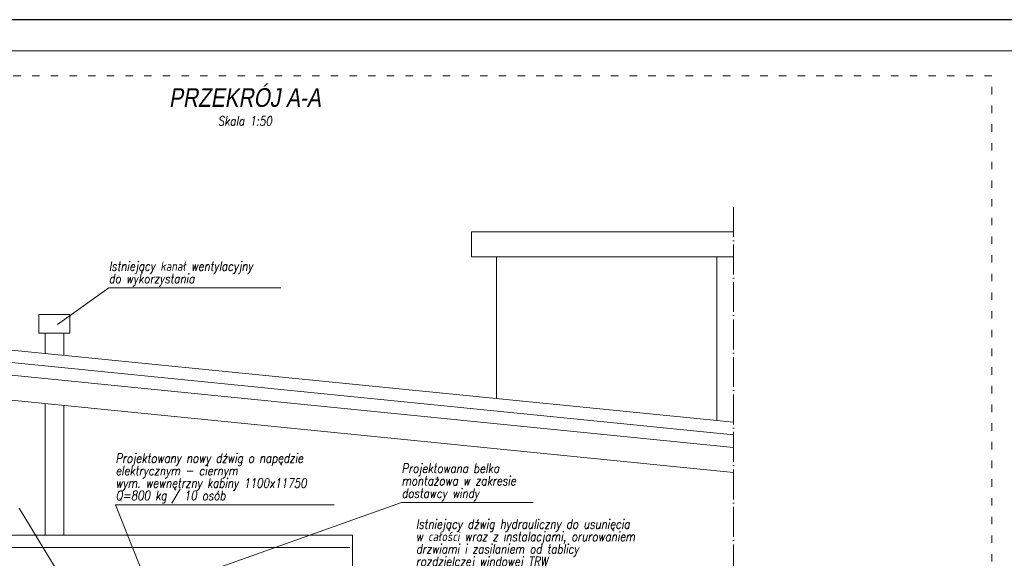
# Model space of a CAD drawing. Header units: millimetres. Extents: x 558 to 31258, y -5755 to 11028.
# Tile 55 of 58: x 28832 to 29623, y 10595 to 11028. Entities that reach past the tile are written whole.
import ezdxf
from ezdxf.enums import TextEntityAlignment as Align

# ---------------------------------------------------------------- set-up
doc = ezdxf.new("R2010")
doc.units = ezdxf.units.MM
doc.linetypes.add('ACAD_ISO03W100', pattern=[30, 12, -18])
doc.linetypes.add('ACAD_ISO04W100', pattern=[30, 24, -3, 0, -3])
for name, color, linetype, lineweight in [('K_Kreskowanie', 8, 'Continuous', 5), ('K_Opis_zmienny', 2, 'Continuous', 13), ('K_Osie', 1, 'ACAD_ISO04W100', 5), ('K_Ramka', 7, 'Continuous', 18), ('K_Widokowe', 6, 'Continuous', 13)]:
    doc.layers.add(name, color=color, linetype=linetype, lineweight=lineweight)
doc.styles.add('Tytuł 50', font='arial.ttf', dxfattribs={"width": 0.8, "oblique": 10, "height": 15})
doc.styles.add('Zwykły 50', font='romans.shx', dxfattribs={"width": 0.8, "oblique": 10, "height": 7.5})
doc.linetypes.add('GRADZINOWANIE', pattern='A,0.00254,-2.54,[134,ltypeshp.shx,S=2.54,R=0,X=-2.54,Y=0],-5.08,[134,ltypeshp.shx,S=2.54,R=180,X=2.54,Y=0],-2.54', length=10.16254)

msp = doc.modelspace()

# ---------------------------------------------------------------- linework, layer by layer
at = {"layer": 'Defpoints'}
msp.add_lwpolyline([(28288.02, 8927.836), (31258.02, 8927.836), (31258.02, 11027.836), (28288.02, 11027.836)], close=True, dxfattribs=at)
at = {"layer": 'K_Kreskowanie', "ltscale": 5}
for p, q in [((28797.52, 10614.004), (29099.52, 10614.004)), ((29099.52, 10614.004), (29099.52, 10547.004))]:
    msp.add_line(p, q, dxfattribs=at)
at = {"layer": 'K_Kreskowanie', "linetype": 'GRADZINOWANIE', "ltscale": 0.8}
msp.add_line((29097.401, 10604.004), (28797.52, 10604.004), dxfattribs=at)
at = {"layer": 'K_Opis_zmienny'}
for p, q in [((28903.668, 10812.469), (28862.369, 10783.245)), ((28903.668, 10812.469), (29041.798, 10812.469)), ((28909.11, 10638.315), (29084.682, 10638.315)), ((28909.11, 10638.315), (28950.815, 10534.342)), ((28951.394, 10573.65), (29138.913, 10640.171)), ((29138.913, 10640.171), (29244.565, 10640.171)), ((28885.972, 10546.257), (28831.739, 10635.682))]:
    msp.add_line(p, q, dxfattribs=at)
at = {"layer": 'K_Opis_zmienny', "linetype": 'ACAD_ISO03W100', "ltscale": 0.5}
msp.add_lwpolyline([(29613.02, 10982.836), (28413.02, 10982.836), (28413.02, 8972.836), (29613.02, 8972.836)], close=True, dxfattribs=at)
at = {"layer": 'K_Osie'}
msp.add_line((29405.52, 10877.434), (29405.52, 9157.004), dxfattribs=at)
at = {"layer": 'K_Ramka'}
msp.add_lwpolyline([(28313.02, 8952.836), (31233.02, 8952.836), (31233.02, 11002.836), (28313.02, 11002.836)], close=True, dxfattribs=at)
at = {"layer": 'K_Widokowe', "ltscale": 5}
for p, q in [((29195.155, 10857.434), (29405.52, 10857.434)), ((29195.155, 10857.434), (29195.155, 10837.434)), ((29195.155, 10837.434), (29405.52, 10837.434)), ((29215.155, 10837.434), (29215.155, 10723.641)), ((29392.155, 10837.434), (29392.155, 10705.941)), ((28620.52, 10783.104), (29405.52, 10704.604)), ((28852.52, 10759.904), (28852.52, 10776.201)), ((28867.52, 10758.404), (28867.52, 10776.201)), ((28620.52, 10763.004), (29405.52, 10684.504)), ((28620.52, 10742.904), (29405.52, 10664.404)), ((28852.52, 10614.004), (28852.52, 10719.704)), ((28867.52, 10614.004), (28867.52, 10718.204))]:
    msp.add_line(p, q, dxfattribs=at)
at = {"layer": 'K_Widokowe'}
for p, q in [((28847.52, 10776.201), (28847.52, 10791.201)), ((28847.52, 10791.201), (28872.52, 10791.201)), ((28872.52, 10776.201), (28872.52, 10791.201)), ((28847.52, 10776.201), (28872.52, 10776.201))]:
    msp.add_line(p, q, dxfattribs=at)
at = {"layer": 'K_Widokowe', "linetype": 'GRADZINOWANIE', "ltscale": 0.8}
msp.add_line((28620.52, 10773.054), (29405.52, 10694.554), dxfattribs=at)

# ---------------------------------------------------------------- texts
at = {"layer": 'K_Opis_zmienny', "oblique": 10, "width": 0.8}
for s, height, style, p in [('PRZEKRÓJ A-A', 15, 'Tytuł 50', (29013.02, 10965.336)), ('Skala 1:50', 7.5, 'Zwykły 50', (29013.02, 10946.586))]:
    msp.add_text(s, height=height, dxfattribs=dict(at, style=style)).set_placement(p, align=Align.MIDDLE_CENTER)
at = {"layer": 'K_Opis_zmienny', "style": 'Zwykły 50', "oblique": 10, "width": 0.8}
for s, p in [('Istniejący kanał wentylacyjny', (28903.668, 10829.969)), ('do wykorzystania', (28903.668, 10819.969)), ('Projektowany nowy dźwig o napędzie', (28909.11, 10675.815)), ('elektrycznym - ciernym', (28909.11, 10665.815)), ('Projektowana belka', (29138.913, 10667.671)), ('montażowa w zakresie', (29138.913, 10657.671)), ('wym. wewnętrzny kabiny 1100x11750', (28909.11, 10655.815)), ('Q=800 kg / 10 osób', (28909.11, 10645.815)), ('dostawcy windy', (29138.913, 10647.671)), ('Istniejący dźwig hydrauliczny do usunięcia', (29150.403, 10622.947)), ('w całości wraz z instalacjami, orurowaniem', (29150.403, 10612.947)), ('drzwiami i zasilaniem od tablicy', (29150.403, 10602.947)), ('rozdzielczej windowej TRW', (29150.403, 10592.947))]:
    msp.add_text(s, height=7.5, dxfattribs=at).set_placement(p, align=Align.MIDDLE_LEFT)

doc.saveas('drawing.dxf')
